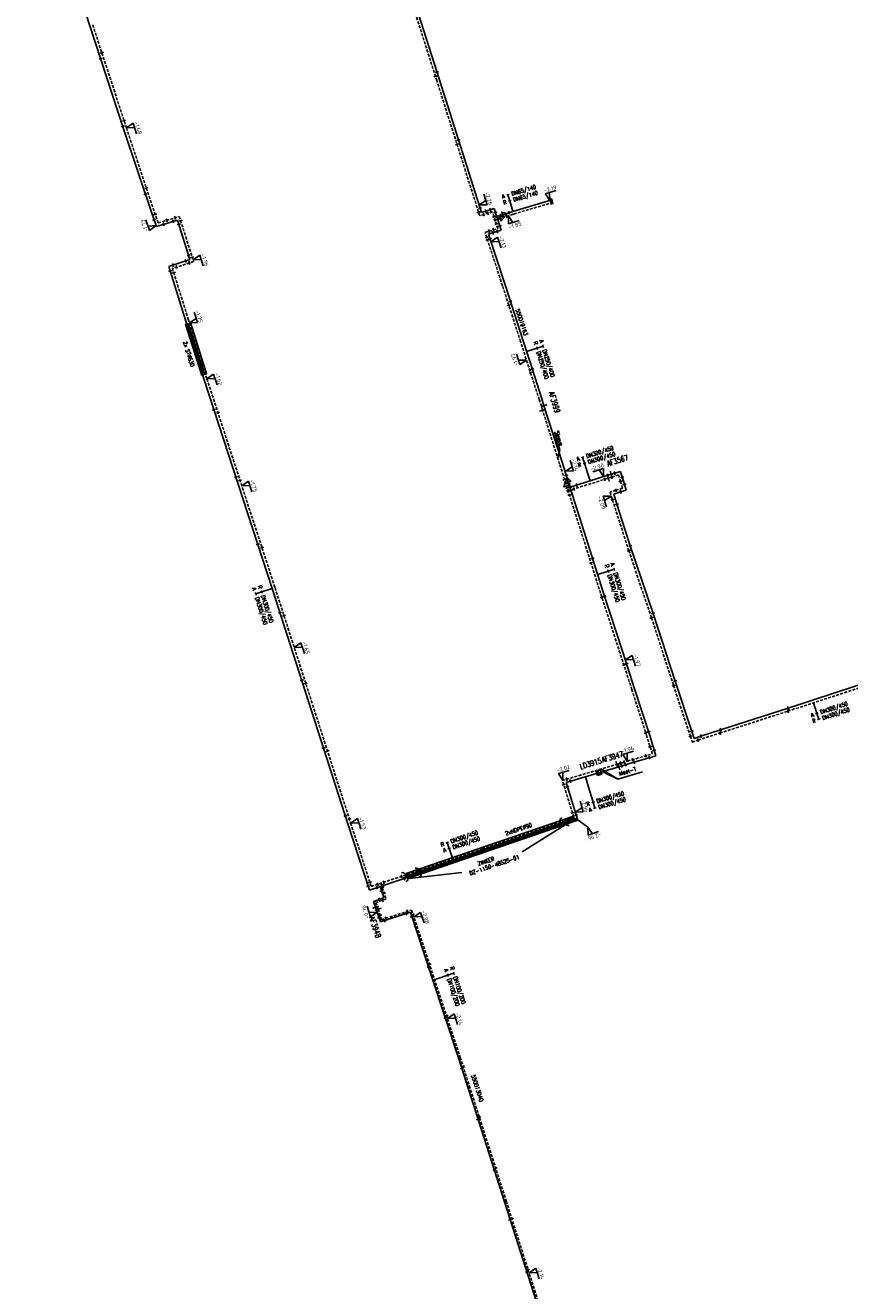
# Model space of a CAD drawing. Header units: millimetres. Extents: x 0 to 118318689, y 0 to 490460760.
# Tile 13 of 117: x 114984109 to 115169315, y 485195125 to 485479480. Entities that reach past the tile are written whole.
import ezdxf
from ezdxf.enums import TextEntityAlignment as Align

# ---------------------------------------------------------------- set-up
doc = ezdxf.new("R2010")
doc.units = ezdxf.units.MM
doc.header["$LTSCALE"] = 200
doc.linetypes.add('HIDDEN2', pattern=[4.7625, 3.175, -1.5875])
doc.layers.get('0').update_dxf_attribs({"color": 8})
for name, color, linetype in [('WT-C-AFSLUITER', 7, 'Continuous'), ('WT-C-kastLD', 7, 'Continuous'), ('WT-C-mof', 7, 'Continuous'), ('WT-C-tstuk', 7, 'Continuous'), ('WT-C-VERLOOP', 7, 'Continuous'), ('WT-C-zbocht', 7, 'Continuous'), ('WT-I-diam', 7, 'Continuous'), ('WT-I-info', 7, 'Continuous'), ('WT-I-NAP', 7, 'Continuous'), ('WT-L-aanvoer', 6, 'Continuous'), ('WT-L-MANTELBUIS', 6, 'Continuous'), ('WT-L-retour', 6, 'HIDDEN2')]:
    doc.layers.add(name, color=color, linetype=linetype)
doc.styles.add('DIN17', font='ROMANS.SHX', dxfattribs={"width": 0.9})
doc.styles.add('ISOCP', font='ISOCP.SHX')

# ---------------------------------------------------------------- blocks, each defined once
blk = doc.blocks.new('LR-mof')
at = {"color": 0, "linetype": 'ByBlock', "lineweight": -2}
blk.add_line((0, -0.75), (0, 0.75), dxfattribs=at)
blk = doc.blocks.new('LR-zbocht')
at = {"color": 0, "linetype": 'ByBlock', "lineweight": -2}
blk.add_arc((1.5, 0), 1.5, 90, 270, dxfattribs=at)
blk = doc.blocks.new('LR-VERL')
at = {"color": 0, "linetype": 'ByBlock', "lineweight": -2}
blk.add_lwpolyline([(1.08, 0), (-1.08, -1.25), (-1.08, 1.25)], close=True, dxfattribs=at)
blk = doc.blocks.new('LR-smof')
at = {"color": 0, "linetype": 'ByBlock', "lineweight": -2}
blk.add_lwpolyline([(1, 0.5), (0, 0.5), (0, -0.5), (1, -0.5)], dxfattribs=at)
blk = doc.blocks.new('LR-tsb')
blk.add_circle((0, 0), 0.375)
blk = doc.blocks.new('LR-tso')
blk.add_lwpolyline([(-0.375, -0.375), (0.375, -0.375), (0.375, 0.375), (-0.375, 0.375)], close=True)
blk = doc.blocks.new('nap1')
at = {"color": 0, "linetype": 'Continuous'}
for p, q in [((-1, 3.5), (0, 0)), ((-1, 3.5), (4, 3.5)), ((1, 3.5), (0, 0))]:
    blk.add_line(p, q, dxfattribs=at)
at = {"color": 0, "linetype": 'Continuous', "style": 'ISOCP'}
for tag, p in [('*1', (1.7, 5)), ('*2', (4, 1.5))]:
    blk.add_attdef(tag, text='', height=1.8, dxfattribs=at).set_placement(p, align=Align.MIDDLE)
blk = doc.blocks.new('nap2')
at = {"color": 0, "linetype": 'Continuous'}
for p, q in [((1, 3.5), (-4, 3.5)), ((-1, 3.5), (0, 0)), ((1, 3.5), (0, 0))]:
    blk.add_line(p, q, dxfattribs=at)
at = {"color": 0, "linetype": 'Continuous', "style": 'ISOCP'}
for tag, p in [('*1', (-1.5, 5)), ('*2', (-4, 1.5))]:
    blk.add_attdef(tag, text='', height=1.8, dxfattribs=at).set_placement(p, align=Align.MIDDLE)
blk = doc.blocks.new('LR-AFS')
at = {"color": 0, "lineweight": -3, "const_width": 0.7}
blk.add_lwpolyline([(0, -1.5), (0, 1.5)], dxfattribs=at)
at = {"color": 7, "linetype": 'ByBlock', "lineweight": -2, "style": 'DIN17', "width": 0.9}
blk.add_attdef('*1', text='', height=2.5, dxfattribs=at).set_placement((0, 5), align=Align.MIDDLE)
at = {"color": 0, "linetype": 'ByBlock', "lineweight": -2, "style": 'DIN17', "width": 0.3, "flags": 1}
for tag, p in [('*2', (2.5, 1.5)), ('OCODE', (-7.5, -2.5)), ('ST', (-7.5, -5)), ('VCODE', (-2.5, -5)), ('NCODE', (-2.5, -2.5)), ('NIVO', (2.5, -5)), ('BC', (2.5, -2.5)), ('IMM', (7.5, -5)), ('RK', (7.5, -2.5)), ('VERTR', (-7.5, -10)), ('DEKM', (-7.5, -12.5)), ('FABR', (-7.5, -7.5)), ('PDATUM', (-2.5, -12.5)), ('OPBLEN', (-2.5, -10)), ('TYPE', (-2.5, -7.5)), ('OPBOUW', (2.5, -7.5)), ('HULPST', (2.5, -10)), ('OPM', (2.5, -12.5)), ('VERLSP', (7.5, -10)), ('BEDIEN', (7.5, -7.5)), ('BORD', (7.5, -12.5)), ('BORDL', (-7.5, -15)), ('BORDX', (-2.5, -15)), ('BORDY', (2.5, -15)), ('BORDZ', (7.5, -15))]:
    blk.add_attdef(tag, text='', height=1.8, dxfattribs=at).set_placement(p, align=Align.MIDDLE)
blk = doc.blocks.new('LR-hyp')
at = {"color": 7, "linetype": 'ByBlock', "lineweight": -3, "style": 'DIN17', "width": 0.9}
blk.add_attdef('*1', text='', height=1.8, dxfattribs=at).set_placement((0, 0), align=Align.MIDDLE)
at = {"color": 7, "linetype": 'ByBlock', "lineweight": -2, "style": 'DIN17', "width": 0.9, "flags": 1}
blk.add_attdef('*2', text='', height=1.8, dxfattribs=at).set_placement((0, -5), align=Align.MIDDLE)
blk = doc.blocks.new('LR-DIAB2')
at = {"color": 0, "linetype": 'Continuous', "lineweight": -3}
blk.add_line((0, 5), (0, 7.8), dxfattribs=at)
at = {"color": 0, "lineweight": -3}
blk.add_line((0, 0), (0, 5), dxfattribs=at)
for points in [[(0.61, 7.8), (0, 7.8), (-0.61, 7.8)], [(0.61, 5), (0, 5), (-0.61, 5)]]:
    blk.add_lwpolyline(points, dxfattribs=at)
at = {"color": 1, "lineweight": -3, "style": 'DIN17', "width": 0.9}
for tag, p in [('*1', (-1.61, 7.8)), ('*2', (-1.61, 5.02))]:
    blk.add_attdef(tag, text='', height=1.8, dxfattribs=at).set_placement(p, align=Align.MIDDLE_RIGHT)
for tag, p in [('*11', (1.61, 7.8)), ('*12', (1.61, 5))]:
    blk.add_attdef(tag, text='', height=1.8, dxfattribs=at).set_placement(p, align=Align.MIDDLE_LEFT)
blk = doc.blocks.new('LR-DIAO2')
at = {"color": 0, "lineweight": -3}
blk.add_line((0, 0), (0, -5), dxfattribs=at)
at = {"color": 0, "linetype": 'Continuous', "lineweight": -3}
blk.add_line((0, -5), (0, -7.8), dxfattribs=at)
at = {"color": 0, "lineweight": -3}
for points in [[(0.61, -5), (0, -5), (-0.61, -5)], [(0.61, -7.8), (0, -7.8), (-0.61, -7.8)]]:
    blk.add_lwpolyline(points, dxfattribs=at)
at = {"color": 1, "lineweight": -3, "style": 'DIN17', "width": 0.9}
for tag, p in [('*1', (-1.61, -5)), ('*2', (-1.61, -7.78))]:
    blk.add_attdef(tag, text='', height=1.8, dxfattribs=at).set_placement(p, align=Align.MIDDLE_RIGHT)
for tag, p in [('*11', (1.61, -5)), ('*12', (1.61, -7.8))]:
    blk.add_attdef(tag, text='', height=1.8, dxfattribs=at).set_placement(p, align=Align.MIDDLE_LEFT)
blk = doc.blocks.new('LR-kastLD')
at = {"color": 0, "linetype": 'ByBlock', "lineweight": -3}
blk.add_line((-1, 1), (1, -1), dxfattribs=at)
blk.add_lwpolyline([(-1, -1), (-1, 1), (1, 1), (1, -1)], close=True, dxfattribs=at)
blk.add_solid([(-1, 1), (-1, -1), (1, -1)], dxfattribs=at)
at = {"color": 7, "linetype": 'ByBlock', "lineweight": -3, "style": 'DIN17', "width": 0.7}
for tag, p in [('*1', (0, 5)), ('*2', (0, -5))]:
    blk.add_attdef(tag, text='', height=2.5, dxfattribs=at).set_placement(p, align=Align.MIDDLE)
at = {"color": 0, "linetype": 'ByBlock', "lineweight": -2, "style": 'DIN17', "width": 0.3, "flags": 1}
for tag, p in [('OCODE', (4.5, 1.25)), ('NCODE', (9.5, 1.25)), ('BC', (14.5, 1.25)), ('RK', (19.5, 1.25)), ('ST', (4.5, -1.25)), ('VCODE', (9.5, -1.25)), ('NIVO', (14.5, -1.25)), ('IMM', (19.5, -1.25))]:
    blk.add_attdef(tag, text='', height=1.8, dxfattribs=at).set_placement(p, align=Align.MIDDLE)

msp = doc.modelspace()

# ---------------------------------------------------------------- linework, layer by layer
at = {"layer": 'WT-I-diam'}
for p, q in [((115110986, 485377104), (115110495, 485378665)), ((115109951, 485310636), (115110952, 485307272))]:
    msp.add_line(p, q, dxfattribs=at)
at = {"layer": 'WT-I-diam', "lineweight": -3}
msp.add_line((115076063, 485265031), (115076672, 485265231), dxfattribs=at)
at = {"layer": 'WT-I-info'}
for p, q in [((115103014, 485388091), (115104222, 485384018)), ((115104222, 485384018), (115103737, 485382360)), ((115104222, 485384018), (115103998, 485383650)), ((115110451, 485299312), (115108026, 485301055))]:
    msp.add_line(p, q, dxfattribs=at)
at = {"layer": 'WT-I-info', "lineweight": -3}
for p, q in [((115113505, 485312371), (115117198, 485310090)), ((115113734, 485311761), (115117198, 485310090)), ((115117198, 485310090), (115122737, 485311737)), ((115095703, 485293725), (115105400, 485299835)), ((115070324, 485287751), (115082153, 485289096))]:
    msp.add_line(p, q, dxfattribs=at)
at = {"layer": 'WT-L-aanvoer', "lineweight": -3}
for p, q in [((114984109, 485524483), (114998634, 485479380)), ((114998634, 485479380), (115006200, 485456243)), ((115006200, 485456243), (115012496, 485437235)), ((115012496, 485437235), (115013581, 485434266)), ((115013581, 485434266), (115018280, 485435714)), ((115018280, 485435714), (115021099, 485426816)), ((115021099, 485426816), (115016355, 485425255)), ((115016355, 485425255), (115020089, 485413236)), ((115020089, 485413236), (115024293, 485399837)), ((115024293, 485399837), (115039588, 485352913)), ((115039588, 485352913), (115056584, 485300012)), ((115105583, 485309336), (115117471, 485312873)), ((115117471, 485312873), (115118437, 485313160)), ((115118437, 485313160), (115119603, 485313507)), ((115108136, 485301094), (115105583, 485309336)), ((115056584, 485300012), (115061408, 485285118)), ((115087040, 485293763), (115108136, 485301094)), ((115061408, 485285118), (115087040, 485293763)), ((115063795, 485285923), (115064648, 485283393)), ((115064648, 485283393), (115062358, 485282620)), ((115062358, 485282620), (115062808, 485281288)), ((115062808, 485281288), (115063332, 485279733)), ((115063894, 485277987), (115070627, 485280152)), ((115070627, 485280152), (115075319, 485266011)), ((115063332, 485279733), (115063894, 485277987)), ((115075319, 485266011), (115081436, 485247427)), ((115081436, 485247427), (115091769, 485215127)), ((115091769, 485215127), (115099478, 485190951))]:
    msp.add_line(p, q, dxfattribs=at)
at = {"layer": 'WT-L-aanvoer'}
for p, q in [((115077126, 485467236), (115071212, 485485803)), ((115086589, 485437423), (115077126, 485467236)), ((115093633, 485437636), (115102373, 485440227)), ((115089457, 485438292), (115086589, 485437423)), ((115091002, 485433412), (115089457, 485438292)), ((115090030, 485436480), (115091842, 485437061)), ((115091842, 485437061), (115093633, 485437636)), ((115088156, 485432544), (115091002, 485433412)), ((115091887, 485421150), (115088156, 485432544)), ((115095948, 485408602), (115091887, 485421150)), ((115097497, 485403764), (115095948, 485408602)), ((115100138, 485395559), (115097497, 485403764)), ((115100636, 485393991), (115100138, 485395558)), ((115104764, 485381085), (115100636, 485393991)), ((115105938, 485377391), (115104764, 485381085)), ((115109680, 485365618), (115105938, 485377391)), ((115106480, 485375687), (115114960, 485378353)), ((115114960, 485378353), (115115742, 485378600)), ((115115742, 485378600), (115116527, 485378847)), ((115116527, 485378847), (115117800, 485379249)), ((115117800, 485379249), (115118223, 485377904)), ((115118223, 485377904), (115118708, 485376362)), ((115117828, 485374637), (115116295, 485374155)), ((115116295, 485374155), (115117018, 485371857)), ((115119122, 485375044), (115117828, 485374637)), ((115118708, 485376362), (115119122, 485375044)), ((115117018, 485371857), (115120026, 485362478)), ((115113957, 485352072), (115109680, 485365618)), ((115120026, 485362478), (115125145, 485347337)), ((115118349, 485338601), (115113957, 485352072)), ((115125145, 485347337), (115130104, 485332112)), ((115121004, 485330381), (115118349, 485338601)), ((115155492, 485326049), (115185908, 485336022)), ((115130104, 485332112), (115133838, 485320817)), ((115124379, 485319883), (115121004, 485330381)), ((115140313, 485321164), (115155492, 485326049)), ((115125780, 485315313), (115124379, 485319883)), ((115133838, 485320817), (115134360, 485319239)), ((115135899, 485319743), (115140313, 485321164)), ((115134360, 485319239), (115135899, 485319743)), ((115119603, 485313507), (115125780, 485315313))]:
    msp.add_line(p, q, dxfattribs=at)
at = {"layer": 'WT-L-MANTELBUIS', "lineweight": -3}
for points in [[(115023730, 485400797), (115020116, 485412317), (115020593, 485412467), (115024207, 485400946)], [(115024347, 485401002), (115020789, 485412342), (115021266, 485412492), (115024824, 485401152)], [(115069681, 485288858), (115107250, 485301739), (115107412, 485301266), (115069843, 485288385)], [(115069894, 485288244), (115108056, 485301329), (115108218, 485300856), (115070056, 485287771)]]:
    msp.add_lwpolyline(points, close=True, dxfattribs=at)
at = {"layer": 'WT-L-retour'}
for p, q in [((115076554, 485467054), (115070641, 485485619)), ((115086196, 485436677), (115076554, 485467054)), ((115093816, 485437064), (115102544, 485439651)), ((115089064, 485437546), (115086196, 485436677)), ((115090247, 485433809), (115089064, 485437546)), ((115091333, 485436268), (115093816, 485437064)), ((115087395, 485432939), (115090247, 485433809)), ((115089640, 485435725), (115091333, 485436268)), ((115091316, 485420965), (115087395, 485432939)), ((115095377, 485408418), (115091316, 485420965)), ((115096926, 485403580), (115095377, 485408418)), ((115099567, 485395375), (115096926, 485403580)), ((115100333, 485392963), (115099567, 485395376)), ((115104145, 485380888), (115100333, 485392963)), ((115105552, 485376462), (115104145, 485380888)), ((115106057, 485374873), (115114297, 485377463)), ((115114297, 485377463), (115115075, 485377709)), ((115115075, 485377709), (115115858, 485377956)), ((115115858, 485377956), (115117375, 485378434)), ((115117375, 485378434), (115117827, 485376998)), ((115117827, 485376998), (115118307, 485375469)), ((115109060, 485365422), (115105552, 485376462)), ((115116805, 485374997), (115115480, 485374580)), ((115115480, 485374580), (115116015, 485372880)), ((115118307, 485375469), (115116805, 485374997)), ((115116015, 485372880), (115119684, 485361439)), ((115113338, 485351873), (115109060, 485365422)), ((115119684, 485361439), (115124794, 485346331)), ((115117731, 485338400), (115113338, 485351873)), ((115124794, 485346331), (115129754, 485331095)), ((115120386, 485330182), (115117731, 485338400)), ((115155440, 485325348), (115185775, 485335297)), ((115123759, 485319689), (115120386, 485330182)), ((115129754, 485331095), (115133518, 485319715)), ((115140147, 485320425), (115155440, 485325348)), ((115135250, 485318848), (115140147, 485320425)), ((115124965, 485315754), (115123759, 485319689)), ((115133518, 485319715), (115133947, 485318417)), ((115133947, 485318417), (115135250, 485318848)), ((115119417, 485314130), (115124965, 485315754))]:
    msp.add_line(p, q, dxfattribs=at)
at = {"layer": 'WT-L-retour', "lineweight": -3}
for p, q in [((114999253, 485479580), (115006817, 485456447)), ((115006817, 485456447), (115013110, 485437449)), ((115013110, 485437449), (115013980, 485435069)), ((115013980, 485435069), (115018705, 485436525)), ((115018705, 485436525), (115021912, 485426399)), ((115021912, 485426399), (115017166, 485424837)), ((115017166, 485424837), (115020710, 485413430)), ((115020710, 485413430), (115024912, 485400035)), ((115024912, 485400035), (115040206, 485353113)), ((115040206, 485353113), (115057203, 485300211)), ((115104768, 485309772), (115117000, 485313411)), ((115117000, 485313411), (115118209, 485313771)), ((115118209, 485313771), (115119417, 485314130)), ((115107329, 485301502), (115104768, 485309772)), ((115057203, 485300211), (115061823, 485285944)), ((115086829, 485294378), (115107329, 485301502)), ((115061823, 485285944), (115086829, 485294378)), ((115063966, 485286667), (115065155, 485283142)), ((115065155, 485283142), (115062865, 485282369)), ((115062865, 485282369), (115063374, 485280859)), ((115063374, 485280859), (115063711, 485279861)), ((115064152, 485278490), (115070882, 485280654)), ((115070882, 485280654), (115075699, 485266136)), ((115063711, 485279861), (115064152, 485278490)), ((115075699, 485266136), (115081817, 485247550)), ((115081817, 485247550), (115092150, 485215248)), ((115092150, 485215248), (115099980, 485190693))]:
    msp.add_line(p, q, dxfattribs=at)

# ---------------------------------------------------------------- block references
at = {"layer": 'WT-C-AFSLUITER', "linetype": 'Continuous'}
ref = msp.add_blockref('LR-AFS', (115100636, 485393991), dxfattribs=dict(at, xscale=500.0000000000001, yscale=500.0000000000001, zscale=500.0000000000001, rotation=287.6318))
ref.add_attrib('*1', 'AF3999', dxfattribs={"layer": '0', "color": 7, "linetype": 'ByBlock', "lineweight": -2, "height": 1250, "rotation": 287.6318, "style": 'DIN17', "width": 0.65}).set_placement((115103019, 485394748), align=Align.MIDDLE)
for p, xscale, yscale, zscale, rotation in [((115100333, 485392963), 500.0000000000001, 500.0000000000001, 500.0000000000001, 287.6318), ((115115075, 485377709), 500, 500, 500, 17.4907), ((115117000, 485313411), 500, 500, 500, 16.5687), ((115063374, 485280859), 500, 500, 500, 288.6383999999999)]:
    msp.add_blockref('LR-AFS', p, dxfattribs=dict(at, xscale=xscale, yscale=yscale, zscale=zscale, rotation=rotation))
ref = msp.add_blockref('LR-AFS', (115115742, 485378600), dxfattribs=dict(at, xscale=500, yscale=500, zscale=500, rotation=17.4939))
ref.add_attrib('*1', 'AF3567', dxfattribs={"layer": '0', "color": 7, "linetype": 'ByBlock', "lineweight": -2, "height": 1250, "rotation": 17.4939, "style": 'DIN17', "width": 0.65}).set_placement((115117146, 485381687), align=Align.MIDDLE)
ref = msp.add_blockref('LR-AFS', (115117471, 485312873), dxfattribs=dict(at, xscale=500, yscale=500, zscale=500, rotation=16.5687))
ref.add_attrib('*1', 'AF3947', dxfattribs={"layer": '0', "color": 7, "linetype": 'ByBlock', "lineweight": -2, "height": 1250, "rotation": 16.5687, "style": 'DIN17', "width": 0.65}).set_placement((115115986, 485315086), align=Align.MIDDLE)
ref = msp.add_blockref('LR-AFS', (115062808, 485281288), dxfattribs=dict(at, xscale=500, yscale=500, zscale=500, rotation=288.6383999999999))
ref.add_attrib('*1', 'AF3948', dxfattribs={"layer": '0', "color": 7, "linetype": 'ByBlock', "lineweight": -2, "height": 1250, "rotation": 288.6384, "style": 'DIN17', "width": 0.65}).set_placement((115062728, 485276807, -5966), align=Align.MIDDLE)
at = {"layer": 'WT-C-kastLD', "linetype": 'Continuous'}
ref = msp.add_blockref('LR-kastLD', (115112992, 485311540), dxfattribs=dict(at, xscale=500, yscale=500, zscale=500, rotation=16.56866661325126))
ref.add_attrib('*1', 'LD3915', dxfattribs={"layer": '0', "color": 7, "linetype": 'ByBlock', "lineweight": -3, "height": 1250, "rotation": 16.56867, "style": 'DIN17', "width": 0.65}).set_placement((115111105, 485313580), align=Align.MIDDLE)
at = {"layer": 'WT-C-mof', "linetype": 'Continuous', "lineweight": -3}
for p, xscale, yscale, zscale, rotation in [((115001302, 485473314), 500, 500, 500, 288.107), ((115001054, 485471981), 500, 500, 500, 288.107), ((115006029, 485456766), 500, 500, 500, 288.107), ((115006284, 485458077), 500, 500, 500, 288.107), ((115011292, 485442938), 500.0000000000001, 500.0000000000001, 500.0000000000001, 288.328), ((115011074, 485441529), 500.0000000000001, 500.0000000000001, 500.0000000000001, 288.328), ((115013270, 485437011), 499.9999999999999, 499.9999999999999, 499.9999999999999, 290.076), ((115013033, 485435767), 499.9999999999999, 499.9999999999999, 499.9999999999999, 290.076), ((115015165, 485434754), 499.9999999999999, 499.9999999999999, 499.9999999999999, 17.1282), ((115015854, 485435647), 499.9999999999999, 499.9999999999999, 499.9999999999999, 17.1282), ((115021597, 485408409, -1590), 500.0000000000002, 500.0000000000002, 500.0000000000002, 287.4176), ((115022491, 485407753), 500.0000000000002, 500.0000000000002, 500.0000000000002, 287.4176), ((115026476, 485393141), 500.0000000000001, 500.0000000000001, 500.0000000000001, 288.0531), ((115027386, 485392444), 500.0000000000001, 500.0000000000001, 500.0000000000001, 288.0531), ((115031427, 485377949), 500.0000000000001, 500.0000000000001, 500.0000000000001, 288.0531), ((115032341, 485377243), 500.0000000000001, 500.0000000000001, 500.0000000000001, 288.0531), ((115036363, 485362815, -1612), 500.0000000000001, 500.0000000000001, 500.0000000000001, 288.0531), ((115037279, 485362094), 500.0000000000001, 500.0000000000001, 500.0000000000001, 288.0531), ((115041321, 485347518), 499.9999999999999, 499.9999999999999, 499.9999999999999, 287.8116), ((115042223, 485346834), 499.9999999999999, 499.9999999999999, 499.9999999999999, 287.8116), ((115046214, 485332288), 499.9999999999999, 499.9999999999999, 499.9999999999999, 287.8116), ((115047108, 485331631), 499.9999999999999, 499.9999999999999, 499.9999999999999, 287.8116), ((115051099, 485317085), 499.9999999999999, 499.9999999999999, 499.9999999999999, 287.8116), ((115052012, 485316367), 499.9999999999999, 499.9999999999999, 499.9999999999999, 287.8116), ((115056009, 485301803), 499.9999999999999, 499.9999999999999, 499.9999999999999, 287.8116), ((115056918, 485301099), 499.9999999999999, 499.9999999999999, 499.9999999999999, 287.8116), ((115103080, 485300025), 499.9999999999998, 499.9999999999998, 499.9999999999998, 19.16240000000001), ((115104173, 485299717), 499.9999999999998, 499.9999999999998, 499.9999999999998, 19.16240000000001), ((115104846, 485300649, -5224), 499.9999999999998, 499.9999999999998, 499.9999999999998, 19.16240000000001), ((115106008, 485300354), 499.9999999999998, 499.9999999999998, 499.9999999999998, 19.16240000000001), ((115087912, 485294754), 499.9999999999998, 499.9999999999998, 499.9999999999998, 19.16240000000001), ((115089257, 485294533), 499.9999999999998, 499.9999999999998, 499.9999999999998, 19.16240000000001), ((115068679, 485288256), 500, 500, 500, 18.6384), ((115070265, 485288791), 500, 500, 500, 18.6384), ((115070894, 485288317), 500, 500, 500, 18.6384), ((115071965, 485289365), 500, 500, 500, 18.6384), ((115072557, 485288878), 500, 500, 500, 18.6384), ((115073746, 485289965), 500, 500, 500, 18.6384), ((115074352, 485289484), 500, 500, 500, 18.6384), ((115069258, 485287765), 500, 500, 500, 18.6384), ((115063619, 485283046), 500, 500, 500, 18.6384), ((115064368, 485282876), 500, 500, 500, 18.6384), ((115064705, 485284475), 500.0000000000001, 500.0000000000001, 500.0000000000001, 288.6383999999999), ((115074713, 485267839), 500, 500, 500, 288.3551), ((115074935, 485268439), 500, 500, 500, 288.3551), ((115078473, 485256429), 500.0000000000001, 500.0000000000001, 500.0000000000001, 288.22), ((115078722, 485256952), 500.0000000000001, 500.0000000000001, 500.0000000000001, 288.22), ((115082192, 485245065), 500.0000000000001, 500.0000000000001, 500.0000000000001, 287.7395), ((115082455, 485245555), 500.0000000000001, 500.0000000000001, 500.0000000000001, 287.7395), ((115085839, 485233665), 500.0000000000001, 500.0000000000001, 500.0000000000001, 287.7395), ((115086118, 485234104), 500.0000000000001, 500.0000000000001, 500.0000000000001, 287.7395), ((115089492, 485222245), 500.0000000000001, 500.0000000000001, 500.0000000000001, 287.7395), ((115089773, 485222679), 500.0000000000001, 500.0000000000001, 500.0000000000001, 287.7395), ((115093054, 485211097), 500, 500, 500, 287.6848), ((115093414, 485211286), 500, 500, 500, 287.6848), ((115096807, 485199328), 500, 500, 500, 287.6848), ((115097056, 485199862), 500, 500, 500, 287.6848)]:
    msp.add_blockref('LR-mof', p, dxfattribs=dict(at, xscale=xscale, yscale=yscale, zscale=zscale, rotation=rotation))
at = {"layer": 'WT-C-mof', "linetype": 'Continuous'}
for name, p, xscale, yscale, zscale, rotation in [('LR-mof', (115076254, 485467998), 500.0000000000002, 500.0000000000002, 500.0000000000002, 287.6688), ('LR-mof', (115076578, 485468957), 500.0000000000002, 500.0000000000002, 500.0000000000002, 287.6688), ('LR-mof', (115081420, 485453706), 500, 500, 500, 287.6098), ('LR-mof', (115081093, 485452754), 500, 500, 500, 287.6098), ('LR-smof', (115102373, 485440227), 500.0000000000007, 500.0000000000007, 500.0000000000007, 196.5116), ('LR-smof', (115102544, 485439651), 500.0000000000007, 500.0000000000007, 500.0000000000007, 196.5116), ('LR-mof', (115085940, 485437484), 500, 500, 500, 287.6098), ('LR-mof', (115086269, 485438431), 500, 500, 500, 287.6098), ('LR-mof', (115087059, 485436939), 500.0000000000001, 500.0000000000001, 500.0000000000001, 16.85380000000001), ('LR-mof', (115087569, 485437720), 500.0000000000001, 500.0000000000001, 500.0000000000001, 16.85380000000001), ('LR-mof', (115088053, 485437240), 500.0000000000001, 500.0000000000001, 500.0000000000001, 16.85380000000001), ('LR-mof', (115088548, 485438017), 500.0000000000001, 500.0000000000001, 500.0000000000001, 16.85380000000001), ('LR-mof', (115089402, 485436476), 500.0000000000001, 500.0000000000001, 500.0000000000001, 287.5675), ('LR-mof', (115089721, 485437456), 500.0000000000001, 500.0000000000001, 500.0000000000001, 287.5675), ('LR-mof', (115089257, 485433507), 500, 500, 500, 16.9676), ('LR-mof', (115089915, 485434856), 500.0000000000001, 500.0000000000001, 500.0000000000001, 287.5675), ('LR-mof', (115090702, 485434358), 500.0000000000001, 500.0000000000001, 500.0000000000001, 287.5675), ('LR-mof', (115087768, 485431803), 499.9999999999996, 499.9999999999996, 499.9999999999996, 288.1289), ('LR-mof', (115087963, 485431206), 499.9999999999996, 499.9999999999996, 499.9999999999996, 288.1289), ('LR-mof', (115088486, 485431536), 499.9999999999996, 499.9999999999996, 499.9999999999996, 288.1289), ('LR-mof', (115088258, 485433203), 500, 500, 500, 16.9676), ('LR-mof', (115089194, 485432861), 500, 500, 500, 16.9676), ('LR-mof', (115090158, 485433155), 500, 500, 500, 16.9676), ('LR-mof', (115092737, 485416575), 500.0000000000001, 500.0000000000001, 500.0000000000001, 287.9349999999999), ('LR-mof', (115093085, 485417448), 500.0000000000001, 500.0000000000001, 500.0000000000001, 287.9349999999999), ('LR-mof', (115097996, 485402215), 500.0000000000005, 500.0000000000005, 500.0000000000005, 287.8426), ('LR-mof', (115097626, 485401403), 500.0000000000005, 500.0000000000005, 500.0000000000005, 287.8426), ('LR-mof', (115114297, 485377463), 500, 500, 500, 17.4907), ('LR-mof', (115114960, 485378353), 500, 500, 500, 17.4939), ('LR-mof', (115115858, 485377956), 500, 500, 500, 17.4907), ('LR-mof', (115116527, 485378847), 500, 500, 500, 17.4939), ('LR-mof', (115117827, 485376998), 500, 500, 500, 287.4515), ('LR-mof', (115118223, 485377904), 500, 500, 500, 287.4515), ('LR-mof', (115106352, 485373943), 500.0000000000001, 500.0000000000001, 500.0000000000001, 287.6318), ('LR-mof', (115106712, 485374957), 500.0000000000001, 500.0000000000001, 500.0000000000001, 287.6318), ('LR-mof', (115107389, 485375292), 500, 500, 500, 17.4515), ('LR-mof', (115107988, 485376162), 500, 500, 500, 17.4515), ('LR-mof', (115116805, 485374997), 500, 500, 500, 17.4515), ('LR-mof', (115117828, 485374637), 500, 500, 500, 17.4515), ('LR-mof', (115118708, 485376362), 500, 500, 500, 287.4515), ('LR-mof', (115116015, 485372880), 500, 500, 500, 287.7489), ('LR-mof', (115117018, 485371857), 500, 500, 500, 287.7838), ('LR-mof', (115120026, 485362478), 500, 500, 500, 287.7838), ('LR-mof', (115111547, 485359707), 500, 500, 500, 287.5235), ('LR-mof', (115119684, 485361439), 500, 500, 500, 288.7081), ('LR-mof', (115111188, 485358685), 500, 500, 500, 287.5235), ('LR-mof', (115114252, 485351169), 500.0000000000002, 500.0000000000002, 500.0000000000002, 288.0574), ('LR-mof', (115113651, 485350914), 500.0000000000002, 500.0000000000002, 500.0000000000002, 288.0574), ('LR-mof', (115124794, 485346331), 500, 500, 500, 288.0242), ('LR-mof', (115125145, 485347337), 500, 500, 500, 288.7081), ('LR-mof', (115118597, 485335721), 500.0000000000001, 500.0000000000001, 500.0000000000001, 287.9003), ('LR-mof', (115119190, 485335999), 500.0000000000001, 500.0000000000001, 500.0000000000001, 287.9003), ('LR-mof', (115129754, 485331095), 500, 500, 500, 288.2991), ('LR-mof', (115130104, 485332112), 500, 500, 500, 288.0242), ('LR-mof', (115155440, 485325348), 500, 500, 500, 17.833), ('LR-mof', (115155492, 485326049), 500, 500, 500, 17.837), ('LR-mof', (115123503, 485320484), 499.9999999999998, 499.9999999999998, 499.9999999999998, 287.8194), ('LR-mof', (115124096, 485320762), 499.9999999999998, 499.9999999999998, 499.9999999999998, 287.8194), ('LR-mof', (115133518, 485319715), 500, 500, 500, 288.2991), ('LR-mof', (115133838, 485320817), 500, 500, 500, 288.2991), ('LR-mof', (115135899, 485319743), 500, 500, 500, 17.7375), ('LR-mof', (115140147, 485320428), 500, 500, 500, 17.833), ('LR-mof', (115140313, 485321164), 500, 500, 500, 17.837), ('LR-mof', (115124475, 485317353), 500, 500, 500, 287.0477), ('LR-mof', (115135250, 485318848), 500, 500, 500, 18.2991), ('LR-mof', (115118716, 485313922), 500, 500, 500, 16.5687), ('LR-mof', (115120580, 485314470), 500.0000000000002, 500.0000000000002, 500.0000000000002, 16.3128), ('LR-mof', (115120894, 485313885), 500.0000000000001, 500.0000000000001, 500.0000000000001, 16.29460000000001), ('LR-mof', (115123554, 485315346), 499.9999999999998, 499.9999999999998, 499.9999999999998, 16.13520000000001), ('LR-mof', (115124332, 485314894), 499.9999999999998, 499.9999999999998, 499.9999999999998, 16.13520000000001), ('LR-mof', (115125403, 485316543), 500, 500, 500, 287.0477), ('LR-mof', (115117798, 485313648), 500, 500, 500, 16.5687), ('LR-mof', (115118112, 485313064), 500, 500, 500, 16.5687), ('LR-mof', (115119010, 485313331), 500, 500, 500, 16.5687)]:
    msp.add_blockref(name, p, dxfattribs=dict(at, xscale=xscale, yscale=yscale, zscale=zscale, rotation=rotation))
at = {"layer": 'WT-C-mof', "lineweight": -3}
for p, xscale, yscale, zscale, rotation in [((115017749, 485436231), 500.0000000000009, 500.0000000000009, 500.0000000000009, 197.1282136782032), ((115017324, 485435420), 500, 500, 500, 197.12821367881), ((115018582, 485434761), 500, 500, 500, 287.5771597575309), ((115019007, 485435572), 500, 500, 500, 287.5771597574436), ((115017305, 485425567), 499.9999999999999, 499.9999999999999, 499.9999999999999, 18.21579372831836), ((115018115, 485425150), 500, 500, 500, 18.2157937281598), ((115020149, 485426503), 500.0000000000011, 500.0000000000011, 500.0000000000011, 198.2157937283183), ((115020797, 485427769), 500, 500, 500, 107.5771597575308), ((115020962, 485426087), 500.0000000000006, 500.0000000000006, 500.0000000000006, 198.2157937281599), ((115021610, 485427352), 500, 500, 500, 107.5771597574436), ((115016652, 485424300), 500.0000000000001, 500.0000000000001, 500.0000000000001, 287.2605148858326), ((115017462, 485423882), 500, 500, 500, 287.260514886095), ((115105064, 485308817), 499.9999999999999, 499.9999999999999, 499.9999999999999, 287.2087992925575), ((115105879, 485308381), 500.0000000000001, 500.0000000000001, 500.0000000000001, 287.2087992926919), ((115105727, 485310057), 500.0000000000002, 500.0000000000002, 500.0000000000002, 16.56866661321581), ((115106542, 485309621), 500.0000000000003, 500.0000000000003, 500.0000000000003, 16.56866661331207), ((115106385, 485301173), 500, 500, 500, 199.1623779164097), ((115107034, 485302457), 499.9999999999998, 499.9999999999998, 499.9999999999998, 107.2087992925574), ((115107192, 485300766), 500, 500, 500, 199.1623779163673), ((115107840, 485302049), 499.9999999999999, 499.9999999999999, 499.9999999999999, 107.2087992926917), ((115061100, 485286069), 499.9999999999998, 499.9999999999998, 499.9999999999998, 107.9451572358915), ((115061515, 485286895), 499.9999999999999, 499.9999999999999, 499.9999999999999, 107.9451572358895), ((115063132, 485285699), 500.0000000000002, 500.0000000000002, 500.0000000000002, 18.63835728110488), ((115063303, 485286443), 500, 500, 500, 18.63835728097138), ((115064286, 485285719), 499.9999999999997, 499.9999999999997, 499.9999999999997, 288.6383572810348), ((115064458, 485286147), 500.0000000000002, 500.0000000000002, 500.0000000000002, 18.63835728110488), ((115064630, 485286890), 500, 500, 500, 18.63835728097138), ((115064115, 485284975), 499.9999999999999, 499.9999999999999, 499.9999999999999, 288.6383572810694), ((115069675, 485279846), 500.0000000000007, 500.0000000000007, 500.0000000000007, 197.8259913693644), ((115069930, 485280348), 500.0000000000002, 500.0000000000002, 500.0000000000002, 197.8259913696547), ((115063588, 485278939), 499.9999999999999, 499.9999999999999, 499.9999999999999, 107.8253659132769), ((115063846, 485279442), 500.0000000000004, 500.0000000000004, 500.0000000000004, 107.8267938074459), ((115064846, 485278293), 500, 500, 500, 17.82599136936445), ((115065104, 485278796), 500, 500, 500, 17.82599136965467), ((115070942, 485279203), 500.0000000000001, 500.0000000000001, 500.0000000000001, 288.3551426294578), ((115071197, 485279705), 500.0000000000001, 500.0000000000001, 500.0000000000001, 288.3551426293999)]:
    msp.add_blockref('LR-mof', p, dxfattribs=dict(at, xscale=xscale, yscale=yscale, zscale=zscale, rotation=rotation))
at = {"layer": 'WT-C-mof'}
for p, xscale, yscale, zscale, rotation in [((115090890, 485436756), 500.0000000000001, 500.0000000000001, 500.0000000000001, 17.7841), ((115092285, 485436573), 500.0000000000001, 500.0000000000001, 500.0000000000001, 17.7841), ((115092794, 485437367), 500.0000000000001, 500.0000000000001, 500.0000000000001, 17.7841), ((115090381, 485435962), 500.0000000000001, 500.0000000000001, 500.0000000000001, 17.7841), ((115105249, 485377415), 499.9999999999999, 499.9999999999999, 499.9999999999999, 107.6318), ((115105636, 485378344), 499.9999999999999, 499.9999999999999, 499.9999999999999, 107.6318), ((115105854, 485375509), 499.9999999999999, 499.9999999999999, 499.9999999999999, 107.6318), ((115106241, 485376438), 499.9999999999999, 499.9999999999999, 499.9999999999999, 107.6318)]:
    msp.add_blockref('LR-mof', p, dxfattribs=dict(at, xscale=xscale, yscale=yscale, zscale=zscale, rotation=rotation))
at = {"layer": 'WT-C-tstuk', "linetype": 'Continuous'}
for name, p, xscale, yscale, zscale, rotation in [('LR-tsb', (115090030, 485436480), 500.0000000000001, 500.0000000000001, 500.0000000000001, 17.7841), ('LR-tsb', (115089640, 485435725), 500.0000000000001, 500.0000000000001, 500.0000000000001, 17.7841), ('LR-tso', (115106057, 485374873), 500, 500, 500, 17.4515), ('LR-tso', (115106480, 485375687), 500, 500, 500, 17.4515)]:
    msp.add_blockref(name, p, dxfattribs=dict(at, xscale=xscale, yscale=yscale, zscale=zscale, rotation=rotation))
at = {"layer": 'WT-C-VERLOOP', "linetype": 'Continuous'}
for p, xscale, yscale, zscale, rotation in [((115091333, 485436268), 500.0000000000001, 500.0000000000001, 500.0000000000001, 17.7841), ((115091842, 485437061), 500.0000000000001, 500.0000000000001, 500.0000000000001, 17.7841), ((115105552, 485376462), 499.9999999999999, 499.9999999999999, 499.9999999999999, 107.6318), ((115105938, 485377391), 499.9999999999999, 499.9999999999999, 499.9999999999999, 107.6318)]:
    msp.add_blockref('LR-VERL', p, dxfattribs=dict(at, xscale=xscale, yscale=yscale, zscale=zscale, rotation=rotation))
at = {"layer": 'WT-C-zbocht', "linetype": 'Continuous', "lineweight": -3}
for p, xscale, yscale, zscale, rotation in [((115104211, 485300418), 499.9999999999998, 499.9999999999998, 499.9999999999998, 19.16240000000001), ((115105375, 485300134), 499.9999999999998, 499.9999999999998, 499.9999999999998, 19.16240000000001), ((115069568, 485288556), 499.9999999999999, 499.9999999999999, 499.9999999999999, 198.6384), ((115070082, 485288043), 499.9999999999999, 499.9999999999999, 499.9999999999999, 198.6384), ((115072636, 485289591), 499.9999999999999, 499.9999999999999, 499.9999999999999, 198.6384), ((115073104, 485289062), 499.9999999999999, 499.9999999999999, 499.9999999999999, 198.6384)]:
    msp.add_blockref('LR-zbocht', p, dxfattribs=dict(at, xscale=xscale, yscale=yscale, zscale=zscale, rotation=rotation))
at = {"layer": 'WT-I-diam', "linetype": 'Continuous'}
for name, p, xscale, yscale, zscale, rotation, values in [('LR-DIAB2', (115093654, 485437642), 500, 500, 500, 16.51207020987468, {'*1': 'A', '*11': 'DN65/140', '*2': 'R', '*12': 'DN65/140'}), ('LR-DIAB2', (115096723, 485406183), 500, 500, 500, 287.7511215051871, {'*1': 'A', '*11': 'DN250/400', '*2': 'R', '*12': 'DN250/400'}), ('LR-DIAB2', (115110495, 485378665), 499.9999999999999, 499.9999999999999, 499.9999999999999, 17.45153139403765, {'*1': 'A', '*11': 'DN300/450', '*2': 'R', '*12': 'DN300/450'}), ('LR-DIAB2', (115112699, 485356059), 499.9999999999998, 499.9999999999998, 499.9999999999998, 287.5234798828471, {'*1': 'A', '*11': 'DN300/450', '*2': 'R', '*12': 'DN300/450'}), ('LR-DIAO2', (115039588, 485352913), 500, 500, 500, 288.0530738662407, {'*1': 'R', '*11': 'DN300/450', '*2': 'A', '*12': 'DN300/450'}), ('LR-DIAO2', (115161177, 485327229), 500, 500, 500, 18.15921024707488, {'*1': 'A', '*11': 'DN300/450', '*2': 'R', '*12': 'DN300/450'}), ('LR-DIAO2', (115110952, 485307272), 500, 500, 500, 16.56866661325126, {'*1': 'R', '*11': 'DN300/450', '*2': 'A', '*12': 'DN300/450'}), ('LR-DIAB2', (115080144, 485292123), 500, 500, 500, 18.63835728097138, {'*1': 'R', '*11': 'DN300/450', '*2': 'A', '*12': 'DN300/450'}), ('LR-DIAB2', (115076672, 485265231), 500, 500, 500, 288.2199507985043, {'*1': 'R', '*11': 'DN100/200', '*2': 'A', '*12': 'DN100/200'})]:
    msp.add_blockref(name, p, dxfattribs=dict(at, xscale=xscale, yscale=yscale, zscale=zscale, rotation=rotation)).add_auto_attribs(values)
at = {"layer": 'WT-I-info', "linetype": 'Continuous'}
for p, xscale, yscale, zscale, rotation, values in [((115095643, 485412763), 500.0000000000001, 500.0000000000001, 500.0000000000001, 287.935027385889, {'*1': '550019163'}), ((115089470, 485290773), 500.0000000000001, 500.0000000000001, 500.0000000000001, 18.63835728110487, {'*1': 'DZ-1150-48525-01'}), ((115085673, 485240639), 500.0000000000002, 500.0000000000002, 500.0000000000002, 287.739539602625, {'*1': '550013040'})]:
    msp.add_blockref('LR-hyp', p, dxfattribs=dict(at, xscale=xscale, yscale=yscale, zscale=zscale, rotation=rotation)).add_auto_attribs(values)
at = {"layer": 'WT-I-NAP', "linetype": 'Continuous'}
ref = msp.add_blockref('nap1', (115006817, 485456447), dxfattribs=dict(at, xscale=500, yscale=500, zscale=500, rotation=288.3280251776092))
ref.add_attrib('*1', '-1.48', dxfattribs={"layer": '0', "color": 1, "linetype": 'Continuous', "height": 900, "rotation": 288.32803, "style": 'ISOCP'}).set_placement((115009458, 485456425), align=Align.MIDDLE)
ref = msp.add_blockref('nap1', (115101929, 485440095), dxfattribs=dict(at, xscale=499.9999999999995, yscale=499.9999999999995, zscale=499.9999999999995, rotation=16.51160521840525))
ref.add_attrib('*1', '-2.19', dxfattribs={"layer": '0', "color": 1, "linetype": 'Continuous', "height": 900, "rotation": 16.51161, "style": 'ISOCP'}).set_placement((115102034, 485442734), align=Align.MIDDLE)
ref = msp.add_blockref('nap2', (115086053, 485439112), dxfattribs=dict(at, xscale=500, yscale=500, zscale=500, rotation=287.6098373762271))
ref.add_attrib('*1', '-2.26', dxfattribs={"layer": '0', "color": 1, "linetype": 'Continuous', "height": 900, "rotation": 287.60984, "style": 'ISOCP'}).set_placement((115088209, 485440584), align=Align.MIDDLE)
ref = msp.add_blockref('nap2', (115092637, 485436686), dxfattribs=dict(at, xscale=500, yscale=500, zscale=500, rotation=197.7840883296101))
ref.add_attrib('*1', '-1.85', dxfattribs={"layer": '0', "color": 1, "linetype": 'Continuous', "height": 900, "rotation": 16.51114, "style": 'ISOCP'}).set_placement((115094114, 485434535), align=Align.MIDDLE)
ref = msp.add_blockref('nap1', (115013511, 485434458), dxfattribs=dict(at, xscale=500.0000000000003, yscale=500.0000000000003, zscale=500.0000000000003, rotation=110.0760363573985))
ref.add_attrib('*1', '-1.73', dxfattribs={"layer": '0', "color": 1, "linetype": 'Continuous', "height": 900, "rotation": 110.07604, "style": 'ISOCP'}).set_placement((115010871, 485434399), align=Align.MIDDLE)
ref = msp.add_blockref('nap1', (115088711, 485430849), dxfattribs=dict(at, xscale=500.0000000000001, yscale=500.0000000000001, zscale=500.0000000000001, rotation=288.1289199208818))
ref.add_attrib('*1', '-2.13', dxfattribs={"layer": '0', "color": 1, "linetype": 'Continuous', "height": 900, "rotation": 288.12892, "style": 'ISOCP'}).set_placement((115091352, 485430819), align=Align.MIDDLE)
ref = msp.add_blockref('nap1', (115021788, 485426790), dxfattribs=dict(at, xscale=499.9999999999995, yscale=499.9999999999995, zscale=499.9999999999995, rotation=287.5771597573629))
ref.add_attrib('*1', '-1.76', dxfattribs={"layer": '0', "color": 1, "linetype": 'Continuous', "height": 900, "rotation": 287.57716, "style": 'ISOCP'}).set_placement((115024429, 485426734), align=Align.MIDDLE)
ref = msp.add_blockref('nap2', (115020964, 485412620), dxfattribs=dict(at, xscale=500.0000000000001, yscale=500.0000000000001, zscale=500.0000000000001, rotation=287.4176072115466))
ref.add_attrib('*1', '-1.75', dxfattribs={"layer": '0', "color": 1, "linetype": 'Continuous', "height": 900, "rotation": 287.41761, "style": 'ISOCP'}).set_placement((115023125, 485414083), align=Align.MIDDLE)
ref = msp.add_blockref('nap1', (115096710, 485404254), dxfattribs=dict(at, xscale=500.0000000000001, yscale=500.0000000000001, zscale=500.0000000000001, rotation=107.7511215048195))
ref.add_attrib('*1', '-1.97', dxfattribs={"layer": '0', "color": 1, "linetype": 'Continuous', "height": 900, "rotation": 107.75112, "style": 'ISOCP'}).set_placement((115094070, 485404302), align=Align.MIDDLE)
ref = msp.add_blockref('nap1', (115024912, 485400035), dxfattribs=dict(at, xscale=499.9999999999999, yscale=499.9999999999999, zscale=499.9999999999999, rotation=288.0530738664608))
ref.add_attrib('*1', '-1.62', dxfattribs={"layer": '0', "color": 1, "linetype": 'Continuous', "height": 900, "rotation": 288.05307, "style": 'ISOCP'}).set_placement((115027553, 485400001), align=Align.MIDDLE)
ref = msp.add_blockref('nap2', (115105462, 485379262), dxfattribs=dict(at, xscale=499.9999999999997, yscale=499.9999999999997, zscale=499.9999999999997, rotation=288.0040178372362))
ref.add_attrib('*1', '-2.14', dxfattribs={"layer": '0', "color": 1, "linetype": 'Continuous', "height": 900, "rotation": 288.00402, "style": 'ISOCP'}).set_placement((115107608, 485380748), align=Align.MIDDLE)
ref = msp.add_blockref('nap2', (115114022, 485378058), dxfattribs=dict(at, xscale=500, yscale=500, zscale=500, rotation=17.45153139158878))
ref.add_attrib('*1', '-2.90', dxfattribs={"layer": '0', "color": 1, "linetype": 'Continuous', "height": 900, "rotation": 17.45153, "style": 'ISOCP'}).set_placement((115112556, 485380218), align=Align.MIDDLE)
ref = msp.add_blockref('nap1', (115032739, 485376023), dxfattribs=dict(at, xscale=500, yscale=500, zscale=500, rotation=288.0530738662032))
ref.add_attrib('*1', '-1.75', dxfattribs={"layer": '0', "color": 1, "linetype": 'Continuous', "height": 900, "rotation": 288.05307, "style": 'ISOCP'}).set_placement((115035379, 485375989), align=Align.MIDDLE)
ref = msp.add_blockref('nap2', (115115757, 485373699), dxfattribs=dict(at, xscale=500, yscale=500, zscale=500, rotation=107.4515313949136))
ref.add_attrib('*1', '-2.09', dxfattribs={"layer": '0', "color": 1, "linetype": 'Continuous', "height": 900, "rotation": 287.45153, "style": 'ISOCP'}).set_placement((115113597, 485372234), align=Align.MIDDLE)
ref = msp.add_blockref('nap1', (115044522, 485339679), dxfattribs=dict(at, xscale=500.0000000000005, yscale=500.0000000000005, zscale=500.0000000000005, rotation=287.8115902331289))
ref.add_attrib('*1', '-1.65', dxfattribs={"layer": '0', "color": 1, "linetype": 'Continuous', "height": 900, "rotation": 287.81159, "style": 'ISOCP'}).set_placement((115047163, 485339634), align=Align.MIDDLE)
ref = msp.add_blockref('nap1', (115118908, 485336870), dxfattribs=dict(at, xscale=499.9999999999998, yscale=499.9999999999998, zscale=499.9999999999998, rotation=287.9002614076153))
ref.add_attrib('*1', '-1.97', dxfattribs={"layer": '0', "color": 1, "linetype": 'Continuous', "height": 900, "rotation": 287.90026, "style": 'ISOCP'}).set_placement((115121549, 485336829), align=Align.MIDDLE)
ref = msp.add_blockref('nap1', (115119338, 485314107), dxfattribs=dict(at, xscale=500, yscale=500, zscale=500, rotation=16.56866661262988))
ref.add_attrib('*1', '-1.94', dxfattribs={"layer": '0', "color": 1, "linetype": 'Continuous', "height": 900, "rotation": 16.56867, "style": 'ISOCP'}).set_placement((115119441, 485316745), align=Align.MIDDLE)
ref = msp.add_blockref('nap1', (115104869, 485309802), dxfattribs=dict(at, xscale=500, yscale=500, zscale=500, rotation=16.56866661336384))
ref.add_attrib('*1', '-2.02', dxfattribs={"layer": '0', "color": 1, "linetype": 'Continuous', "height": 900, "rotation": 16.56867, "style": 'ISOCP'}).set_placement((115104971, 485312441), align=Align.MIDDLE)
ref = msp.add_blockref('nap2', (115107647, 485302674), dxfattribs=dict(at, xscale=500.0000000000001, yscale=500.0000000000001, zscale=500.0000000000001, rotation=287.208799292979))
ref.add_attrib('*1', '-2.96', dxfattribs={"layer": '0', "color": 1, "linetype": 'Continuous', "height": 900, "rotation": 287.2088, "style": 'ISOCP'}).set_placement((115109813, 485304130), align=Align.MIDDLE)
ref = msp.add_blockref('nap1', (115057203, 485300211), dxfattribs=dict(at, xscale=500.0000000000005, yscale=500.0000000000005, zscale=500.0000000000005, rotation=287.9451572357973))
ref.add_attrib('*1', '-1.53', dxfattribs={"layer": '0', "color": 1, "linetype": 'Continuous', "height": 900, "rotation": 287.94516, "style": 'ISOCP'}).set_placement((115059843, 485300172), align=Align.MIDDLE)
ref = msp.add_blockref('nap2', (115110451, 485299312), dxfattribs=dict(at, xscale=499.9999999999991, yscale=499.9999999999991, zscale=499.9999999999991, rotation=199.16237790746))
ref.add_attrib('*1', '-2.96', dxfattribs={"layer": '0', "color": 1, "linetype": 'Continuous', "height": 900, "rotation": 199.16238, "style": 'ISOCP'}).set_placement((115111980, 485297197), align=Align.MIDDLE)
ref = msp.add_blockref('nap1', (115063172, 485280208), dxfattribs=dict(at, xscale=500.0000000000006, yscale=500.0000000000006, zscale=500.0000000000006, rotation=108.6383572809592))
ref.add_attrib('*1', '-0.76', dxfattribs={"layer": '0', "color": 1, "linetype": 'Continuous', "height": 900, "rotation": 108.63836, "style": 'ISOCP'}).set_placement((115060531, 485280215), align=Align.MIDDLE)
ref = msp.add_blockref('nap1', (115071390, 485279123), dxfattribs=dict(at, xscale=499.9999999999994, yscale=499.9999999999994, zscale=499.9999999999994, rotation=288.3551426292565))
ref.add_attrib('*1', '-2.08', dxfattribs={"layer": '0', "color": 1, "linetype": 'Continuous', "height": 900, "rotation": 288.35514, "style": 'ISOCP'}).set_placement((115074031, 485279103), align=Align.MIDDLE)
ref = msp.add_blockref('nap1', (115078941, 485256287), dxfattribs=dict(at, xscale=499.9999999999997, yscale=499.9999999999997, zscale=499.9999999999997, rotation=288.2199507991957))
ref.add_attrib('*1', '-2.14', dxfattribs={"layer": '0', "color": 1, "linetype": 'Continuous', "height": 900, "rotation": 288.21995, "style": 'ISOCP'}).set_placement((115081582, 485256261), align=Align.MIDDLE)
ref = msp.add_blockref('nap1', (115097281, 485199157), dxfattribs=dict(at, xscale=499.9999999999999, yscale=499.9999999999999, zscale=499.9999999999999, rotation=287.6848275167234))
ref.add_attrib('*1', '-2.14', dxfattribs={"layer": '0', "color": 1, "linetype": 'Continuous', "height": 900, "rotation": 287.68483, "style": 'ISOCP'}).set_placement((115099921, 485199107), align=Align.MIDDLE)

# ---------------------------------------------------------------- texts
at = {"layer": 'WT-I-info', "style": 'DIN17', "width": 0.9}
msp.add_text('Sleeve', height=900, rotation=287.63182, dxfattribs=at).set_placement((115103085, 485388152))
at = {"layer": 'WT-I-info', "lineweight": -3, "style": 'DIN17', "width": 0.9}
for s, rotation, p in [('Meet-T', 16.56867, (115117640, 485310849)), ('ZINKER', 18.63836, (115085918, 485290610))]:
    msp.add_text(s, height=900, rotation=rotation, dxfattribs=at).set_placement(p)
at = {"layer": 'WT-L-MANTELBUIS', "lineweight": -3, "style": 'DIN17', "width": 0.9}
for s, rotation, p in [('2x ST%%C630', 287.41761, (115020411, 485405481)), ('2xHDPE%%C90', 18.63836, (115095067, 485298423))]:
    msp.add_text(s, height=900, rotation=rotation, dxfattribs=at).set_placement(p, align=Align.CENTER)

doc.saveas('drawing.dxf')
